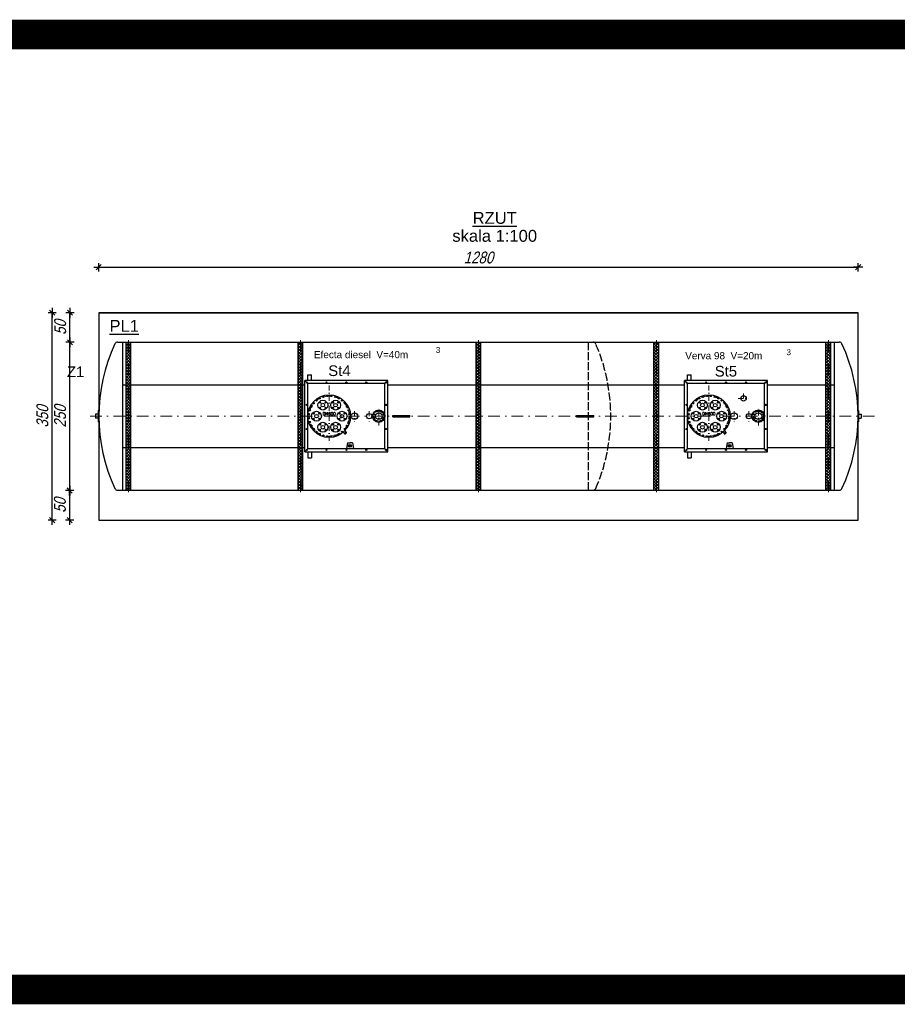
# Model space of a CAD drawing. Extents: x -2911 to 10058, y -5912 to -1002.
# Tile 11 of 43: x 2086 to 3565, y -2663 to -1002. Entities that reach past the tile are written whole.
import ezdxf
from ezdxf.enums import TextEntityAlignment as Align

# ---------------------------------------------------------------- set-up
doc = ezdxf.new("R2010")
doc.units = 0
doc.header["$LTSCALE"] = 1.125
doc.linetypes.add('ACAD_ISO02W100', pattern=[15, 12, -3])
doc.linetypes.add('DASHDOT', pattern=[1, 0.5, -0.25, 0, -0.25])
doc.layers.get('0').update_dxf_attribs({"linetype": 'CONTINUOUS'})
doc.layers.get('DEFPOINTS').update_dxf_attribs({"linetype": 'CONTINUOUS'})
doc.layers.add('--GT_Teksty średnie', color=152, linetype='CONTINUOUS', lineweight=15)
doc.layers.add('Layer2', color=7, linetype='DASHDOT', lineweight=13)
for name, color, linetype in [('--GT_Wymiary', 1, 'CONTINUOUS'), ('BZ_PRS', 2, 'CONTINUOUS'), ('BZ_WYM', 1, 'CONTINUOUS'), ('Layer1', 7, 'CONTINUOUS'), ('OBRYS', 7, 'CONTINUOUS')]:
    doc.layers.add(name, color=color, linetype=linetype)
doc.styles.add('BIKWYM', font='arial.ttf', dxfattribs={"width": 0.8, "oblique": 15})
doc.styles.add('ROMAND', font='ROMAND.SHX', dxfattribs={"height": 2.5})
doc.styles.add('ROMANS', font='arial.ttf', dxfattribs={"width": 0.8})
doc.styles.get("Standard").update_dxf_attribs({"font": 'arial.ttf'})
doc.dimstyles.new('BZ_KR_100', dxfattribs={"dimtxt": 20, "dimasz": 0.7, "dimexe": 7, "dimexo": 0, "dimgap": 0, "dimtad": 0, "dimdec": 1, "dimrnd": 0.5, "dimzin": 9, "dimdsep": 46, "dimtxsty": 'BIKWYM', "dimblk": 'WYM-KR', "dimcen": 0, "dimdle": 10, "dimclrd": 256, "dimclre": 256, "dimclrt": 256, "dimadec": 0, "dimazin": 0, "dimtfac": 0.033333, "dimtdec": 1, "dimtmove": 0, "dimatfit": 3, "dimldrblk": 'WYM-KR', "dimfxl": 7, "dimfxlon": 1, "dimtvp": 0.8, "dimtolj": 1, "dimarcsym": 0})

# ---------------------------------------------------------------- blocks, each defined once
blk = doc.blocks.new('WYM-KR')
at = {"linetype": 'ByBlock'}
blk.add_line((11.52, 0), (-11.52, 0), dxfattribs=at)
at = {"color": 7, "linetype": 'ByBlock'}
blk.add_line((6.24, 6.24), (-6.24, -6.24), dxfattribs=at)
blk = doc.blocks.new('*D718')
at = {"layer": '--GT_Wymiary', "lineweight": -2}
for p, q in [((2176.9, -1796.4), (2162.9, -1796.4)), ((2169.9, -1845.6), (2169.9, -1797.1)), ((2176.9, -1846.3), (2162.9, -1846.3))]:
    blk.add_line(p, q, dxfattribs=at)
at = {"layer": 'DEFPOINTS', "color": 0}
for p in [(2169.9, -1796.4), (2252.5, -1796.4), (2252.5, -1846.3)]:
    blk.add_point(p, dxfattribs=at)
at = {"layer": '--GT_Wymiary', "linetype": 'ByBlock', "lineweight": -2, "xscale": 0.7, "yscale": 0.7, "zscale": 0.7}
for p, rotation in [((2169.9, -1796.4), 89.99553395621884), ((2169.9, -1846.3), 269.9955339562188)]:
    blk.add_blockref('WYM-KR', p, dxfattribs=dict(at, rotation=rotation))
at = {"layer": '--GT_Wymiary', "insert": (2153.5, -1821.4), "char_height": 20, "attachment_point": 5, "rotation": 89.9955, "style": 'BIKWYM'}
blk.add_mtext('\\A1;50', dxfattribs=at)
blk = doc.blocks.new('*D719')
at = {"layer": '--GT_Wymiary', "lineweight": -2}
for p, q in [((2177.4, -1546.2), (2163.4, -1546.2)), ((2169.9, -1795.6), (2170.4, -1546.9)), ((2176.9, -1796.3), (2162.9, -1796.3))]:
    blk.add_line(p, q, dxfattribs=at)
at = {"layer": 'DEFPOINTS', "color": 0}
for p in [(2170.4, -1546.2), (2253, -1546.3), (2252.5, -1796.4)]:
    blk.add_point(p, dxfattribs=at)
at = {"layer": '--GT_Wymiary', "linetype": 'ByBlock', "lineweight": -2, "xscale": 0.7, "yscale": 0.7, "zscale": 0.7}
for p, rotation in [((2170.4, -1546.2), 89.88670824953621), ((2169.9, -1796.3), 269.8867082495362)]:
    blk.add_blockref('WYM-KR', p, dxfattribs=dict(at, rotation=rotation))
at = {"layer": '--GT_Wymiary', "insert": (2153.8, -1671.2), "char_height": 20, "attachment_point": 5, "rotation": 89.8867, "style": 'BIKWYM'}
blk.add_mtext('\\A1;250', dxfattribs=at)
blk = doc.blocks.new('*D720')
at = {"layer": '--GT_Wymiary', "lineweight": -2}
for p, q in [((2177.4, -1496.4), (2163.4, -1496.4)), ((2170.4, -1545.5), (2170.4, -1497.1)), ((2177.4, -1546.2), (2163.4, -1546.2))]:
    blk.add_line(p, q, dxfattribs=at)
at = {"layer": 'DEFPOINTS', "color": 0}
for p in [(2170.4, -1496.4), (2218.9, -1496.4), (2177.4, -1546.2)]:
    blk.add_point(p, dxfattribs=at)
at = {"layer": '--GT_Wymiary', "linetype": 'ByBlock', "lineweight": -2, "xscale": 0.7, "yscale": 0.7, "zscale": 0.7}
for p, rotation in [((2170.4, -1496.4), 90), ((2170.4, -1546.2), 270)]:
    blk.add_blockref('WYM-KR', p, dxfattribs=dict(at, rotation=rotation))
at = {"layer": '--GT_Wymiary', "insert": (2154, -1521.3), "char_height": 20, "attachment_point": 5, "rotation": 90, "style": 'BIKWYM'}
blk.add_mtext('\\A1;50', dxfattribs=at)
blk = doc.blocks.new('*D722')
at = {"layer": '--GT_Wymiary', "lineweight": -2}
for p, q in [((2147.4, -1496.4), (2133.4, -1496.4)), ((2140.4, -1845.6), (2140.4, -1497.1)), ((2147.4, -1846.3), (2133.4, -1846.3))]:
    blk.add_line(p, q, dxfattribs=at)
at = {"layer": 'DEFPOINTS', "color": 0}
for p in [(2140.4, -1496.4), (2218.9, -1496.4), (2218.9, -1846.3)]:
    blk.add_point(p, dxfattribs=at)
at = {"layer": '--GT_Wymiary', "linetype": 'ByBlock', "lineweight": -2, "xscale": 0.7, "yscale": 0.7, "zscale": 0.7}
for p, rotation in [((2140.4, -1496.4), 90), ((2140.4, -1846.3), 270)]:
    blk.add_blockref('WYM-KR', p, dxfattribs=dict(at, rotation=rotation))
at = {"layer": '--GT_Wymiary', "insert": (2124, -1671.4), "char_height": 20, "attachment_point": 5, "rotation": 90, "style": 'BIKWYM'}
blk.add_mtext('\\A1;350', dxfattribs=at)
blk = doc.blocks.new('*D723')
at = {"layer": '--GT_Wymiary', "lineweight": -2}
for p, q in [((2218.9, -1426.7), (2218.9, -1412.7)), ((2219.6, -1419.7), (3498.4, -1419.7)), ((3499.1, -1426.7), (3499.1, -1412.7))]:
    blk.add_line(p, q, dxfattribs=at)
at = {"layer": 'DEFPOINTS', "color": 0}
for p in [(3499.1, -1419.7), (2218.9, -1496.4), (3499.1, -1496.4)]:
    blk.add_point(p, dxfattribs=at)
at = {"layer": '--GT_Wymiary', "linetype": 'ByBlock', "lineweight": -2, "xscale": 0.7, "yscale": 0.7, "zscale": 0.7, "rotation": 180}
blk.add_blockref('WYM-KR', (2218.9, -1419.7), dxfattribs=at)
at = {"layer": '--GT_Wymiary', "linetype": 'ByBlock', "lineweight": -2, "xscale": 0.7, "yscale": 0.7, "zscale": 0.7}
blk.add_blockref('WYM-KR', (3499.1, -1419.7), dxfattribs=at)
at = {"layer": '--GT_Wymiary', "insert": (2859, -1403.4), "char_height": 20, "attachment_point": 5, "style": 'BIKWYM'}
blk.add_mtext('\\A1;1280', dxfattribs=at)
blk = doc.blocks.new('A$C39EB701E')
for p, q in [((0, 18), (290, 18)), ((0, 18), (0, 0)), ((290, 18), (290, 0)), ((0, 0), (290, 0))]:
    blk.add_line(p, q)

msp = doc.modelspace()

# ---------------------------------------------------------------- hatches: boundary and pattern name
at = {"layer": 'Layer1', "lineweight": 9}
h = msp.add_hatch(dxfattribs=at)
h.set_pattern_fill('_USER', color=8, scale=3.5, angle=225, style=0, double=1, pattern_type=0)
h.set_pattern_definition([(225, (3885.1113, -1406.7674), (2.474874, -2.474874), []), (315, (3885.1113, -1406.7674), (2.474874, 2.474874), [])])
h.paths.add_polyline_path([(2272.95, -1670.89), (2268.95, -1670.89), (2268.95, -1618.28), (2272.95, -1618.28)])
h.paths.add_polyline_path([(2268.95, -1670.89), (2264.95, -1670.89), (2264.95, -1618.28), (2268.95, -1618.28)])
h.paths.add_polyline_path([(2272.95, -1723.51), (2268.95, -1723.51), (2268.95, -1670.89), (2272.95, -1670.89)])
h.paths.add_polyline_path([(2268.95, -1723.51), (2264.95, -1723.51), (2264.95, -1670.89), (2268.95, -1670.89)])
h.paths.add_polyline_path([(2272.95, -1618.28), (2268.95, -1618.28), (2268.95, -1545.87), (2268.95, -1545.85), (2272.95, -1545.85)])
h.paths.add_polyline_path([(2268.95, -1618.28), (2264.95, -1618.28), (2264.95, -1545.85), (2268.95, -1545.85)])
h.paths.add_polyline_path([(2264.95, -1795.85), (2268.95, -1795.85), (2268.95, -1723.51), (2264.95, -1723.51)])
h.paths.add_polyline_path([(2268.95, -1795.85), (2272.95, -1795.85), (2272.95, -1723.51), (2268.95, -1723.51)])
h = msp.add_hatch(dxfattribs=at)
h.set_pattern_fill('_USER', color=8, scale=3.5, angle=225, style=0, double=1, pattern_type=0)
h.set_pattern_definition([(315, (-3961.6827, -13364.0775), (-2.4748737, -2.4748737), []), (225, (-3961.6827, -13364.0775), (-2.4748737, 2.4748737), [])])
h.paths.add_polyline_path([(2562.96, -1670.83), (2558.96, -1670.83), (2558.96, -1618.21), (2562.96, -1618.21)])
h.paths.add_polyline_path([(2558.96, -1670.83), (2554.96, -1670.83), (2554.96, -1618.21), (2558.96, -1618.21)])
h.paths.add_polyline_path([(2562.96, -1723.44), (2558.96, -1723.44), (2558.96, -1670.83), (2562.96, -1670.83)])
h.paths.add_polyline_path([(2558.96, -1723.44), (2554.96, -1723.44), (2554.96, -1670.83), (2558.96, -1670.83)])
h.paths.add_polyline_path([(2558.96, -1795.87), (2554.96, -1795.87), (2554.96, -1723.44), (2558.96, -1723.44)])
h.paths.add_polyline_path([(2562.96, -1795.87), (2558.96, -1795.87), (2558.96, -1723.44), (2562.96, -1723.44)])
h.paths.add_polyline_path([(2558.95, -1545.86), (2554.96, -1545.86), (2554.96, -1618.21), (2558.96, -1618.21)])
h.paths.add_polyline_path([(2562.96, -1545.86), (2558.95, -1545.86), (2558.96, -1618.21), (2562.96, -1618.21)])
h = msp.add_hatch(dxfattribs=at)
h.set_pattern_fill('_USER', color=8, scale=3.5, angle=225, style=0, double=1, pattern_type=0)
h.set_pattern_definition([(225, (4075.114, -1406.7337), (2.474874, -2.474874), []), (315, (4075.114, -1406.7337), (2.474874, 2.474874), [])])
h.paths.add_polyline_path([(2862.95, -1670.85), (2858.95, -1670.85), (2858.95, -1618.24), (2862.95, -1618.24)])
h.paths.add_polyline_path([(2858.95, -1670.85), (2854.95, -1670.85), (2854.95, -1618.24), (2858.95, -1618.24)])
h.paths.add_polyline_path([(2862.95, -1723.47), (2858.95, -1723.47), (2858.95, -1670.85), (2862.95, -1670.85)])
h.paths.add_polyline_path([(2858.95, -1723.47), (2854.95, -1723.47), (2854.95, -1670.85), (2858.95, -1670.85)])
h.paths.add_polyline_path([(2854.95, -1545.84), (2858.95, -1545.84), (2858.95, -1618.24), (2854.95, -1618.24)])
h.paths.add_polyline_path([(2858.95, -1795.88), (2854.95, -1795.88), (2854.95, -1723.47), (2858.95, -1723.47)])
h.paths.add_polyline_path([(2862.95, -1795.88), (2858.95, -1795.88), (2858.95, -1723.47), (2862.95, -1723.47)])
h.paths.add_polyline_path([(2858.95, -1545.84), (2862.95, -1545.84), (2862.95, -1618.24), (2858.95, -1618.24)])
h = msp.add_hatch(dxfattribs=at)
h.set_pattern_fill('_USER', color=8, scale=3.5, angle=225, style=0, double=1, pattern_type=0)
h.set_pattern_definition([(225, (9679.5863, -13364.0775), (2.4748737, -2.4748737), []), (315, (9679.5863, -13364.0775), (2.4748737, 2.4748737), [])])
h.paths.add_polyline_path([(3154.95, -1670.83), (3158.95, -1670.83), (3158.95, -1618.21), (3154.95, -1618.21)])
h.paths.add_polyline_path([(3158.95, -1670.83), (3162.95, -1670.83), (3162.95, -1618.21), (3158.95, -1618.21)])
h.paths.add_polyline_path([(3154.95, -1723.44), (3158.95, -1723.44), (3158.95, -1670.83), (3154.95, -1670.83)])
h.paths.add_polyline_path([(3158.95, -1723.44), (3162.95, -1723.44), (3162.95, -1670.83), (3158.95, -1670.83)])
h.paths.add_polyline_path([(3158.95, -1795.87), (3162.95, -1795.87), (3162.95, -1723.44), (3158.95, -1723.44)])
h.paths.add_polyline_path([(3154.95, -1795.87), (3158.95, -1795.87), (3158.95, -1723.44), (3154.95, -1723.44)])
h.paths.add_polyline_path([(3158.95, -1545.86), (3162.95, -1545.86), (3162.95, -1618.21), (3158.95, -1618.21)])
h.paths.add_polyline_path([(3154.95, -1545.86), (3158.95, -1545.86), (3158.95, -1618.21), (3154.95, -1618.21)])
h = msp.add_hatch(dxfattribs=at)
h.set_pattern_fill('_USER', color=8, scale=3.5, angle=225, style=0, double=1, pattern_type=0)
h.set_pattern_definition([(225, (4085.1113, -1406.719), (2.474874, -2.474874), []), (315, (4085.1113, -1406.719), (2.474874, 2.474874), [])])
h.paths.add_polyline_path([(3444.95, -1670.79), (3448.95, -1670.79), (3448.95, -1618.18), (3444.95, -1618.18)])
h.paths.add_polyline_path([(3448.95, -1670.79), (3452.95, -1670.79), (3452.95, -1618.18), (3448.95, -1618.18)])
h.paths.add_polyline_path([(3444.95, -1723.41), (3448.95, -1723.41), (3448.95, -1670.79), (3444.95, -1670.79)])
h.paths.add_polyline_path([(3448.95, -1723.41), (3452.95, -1723.41), (3452.95, -1670.79), (3448.95, -1670.79)])
h.paths.add_polyline_path([(3448.95, -1795.82), (3444.95, -1795.82), (3444.95, -1723.41), (3448.95, -1723.41)])
h.paths.add_polyline_path([(3452.95, -1795.82), (3448.95, -1795.82), (3448.95, -1723.41), (3452.95, -1723.41)])
h.paths.add_polyline_path([(3448.95, -1545.87), (3452.95, -1545.87), (3452.95, -1618.18), (3448.95, -1618.18)])
h.paths.add_polyline_path([(3444.95, -1545.87), (3448.95, -1545.87), (3448.95, -1618.18), (3444.95, -1618.18)])

# ---------------------------------------------------------------- linework, layer by layer
at = {"layer": '--GT_Teksty średnie', "const_width": 50}
msp.add_lwpolyline([(2003.6, -2637.67), (5646, -2637.67), (5646, -1027.21), (2003.6, -1027.21)], close=True, dxfattribs=at)
at = {"color": 8}
for p, q in [((2714.45, -1669.95), (2743.45, -1669.95)), ((2714.45, -1671.75), (2714.45, -1669.95)), ((2714.45, -1671.75), (2743.45, -1671.75)), ((2743.45, -1671.75), (2743.45, -1669.95))]:
    msp.add_line(p, q, dxfattribs=at)
at = {"layer": 'BZ_PRS'}
msp.add_line((2218.95, -1496.38), (3499.09, -1496.38), dxfattribs=at)
msp.add_lwpolyline([(2218.95, -1846.33), (3499.09, -1846.33), (3499.09, -1496.38), (2218.95, -1496.38)], close=True, dxfattribs=at)
at = {"layer": 'Layer1', "color": 8}
for p, q in [((2250.73, -1545.85), (3467.17, -1545.85)), ((2258.95, -1545.85), (2258.95, -1795.85)), ((2264.95, -1795.85), (2264.95, -1545.85)), ((2272.95, -1795.85), (2272.95, -1545.85)), ((2554.96, -1795.85), (2554.96, -1545.86)), ((2562.96, -1795.85), (2562.96, -1545.86)), ((2854.95, -1795.88), (2854.95, -1545.84)), ((2862.95, -1795.88), (2862.95, -1545.84)), ((3154.95, -1795.85), (3154.95, -1545.86)), ((3162.95, -1795.85), (3162.95, -1545.86)), ((3444.95, -1795.82), (3444.95, -1545.87)), ((3452.95, -1795.82), (3452.95, -1545.87)), ((3458.95, -1545.87), (3458.95, -1795.82)), ((2571.45, -1600.85), (2577.45, -1600.85)), ((2571.45, -1610.85), (2571.45, -1600.85)), ((2577.45, -1610.85), (2577.45, -1600.85)), ((3211.45, -1600.85), (3217.45, -1600.85)), ((3211.45, -1610.85), (3211.45, -1600.85)), ((3217.45, -1610.85), (3217.45, -1600.85)), ((2566.45, -1618.29), (2258.95, -1618.29)), ((2706.45, -1610.85), (2566.45, -1610.85)), ((2566.45, -1730.85), (2566.45, -1610.85)), ((2566.45, -1610.85), (2571.45, -1615.85)), ((2701.45, -1615.85), (2571.45, -1615.85)), ((2571.45, -1725.85), (2571.45, -1615.85)), ((2706.45, -1610.85), (2701.45, -1615.85)), ((2701.45, -1725.85), (2701.45, -1615.85)), ((2706.45, -1730.85), (2706.45, -1610.85)), ((3206.45, -1618.29), (2706.45, -1618.29)), ((3346.45, -1610.85), (3206.45, -1610.85)), ((3206.45, -1730.85), (3206.45, -1610.85)), ((3206.45, -1610.85), (3211.45, -1615.85)), ((3341.45, -1615.85), (3211.45, -1615.85)), ((3211.45, -1725.85), (3211.45, -1615.85)), ((3346.45, -1610.85), (3341.45, -1615.85)), ((3341.45, -1725.85), (3341.45, -1615.85)), ((3346.45, -1730.85), (3346.45, -1610.85)), ((3458.95, -1618.29), (3346.45, -1618.29)), ((2213.51, -1667.55), (2213.51, -1674.15)), ((2218.01, -1667.55), (2213.51, -1667.55)), ((2218.01, -1667.55), (2213.51, -1667.55)), ((2218.01, -1674.15), (2213.51, -1674.15)), ((2218.01, -1674.15), (2213.51, -1674.15)), ((2218.95, -1661.1), (2218.01, -1661.1)), ((2218.01, -1661.1), (2218.01, -1680.6)), ((3498.95, -1661.1), (3499.89, -1661.1)), ((3499.89, -1661.1), (3499.89, -1680.6)), ((3499.89, -1667.55), (3504.39, -1667.55)), ((3499.89, -1667.55), (3504.39, -1667.55)), ((3499.89, -1674.15), (3504.39, -1674.15)), ((3499.89, -1674.15), (3504.39, -1674.15)), ((3504.39, -1667.55), (3504.39, -1674.15)), ((2218.95, -1680.6), (2218.01, -1680.6)), ((3498.95, -1680.6), (3499.89, -1680.6)), ((2633.69, -1700.9), (2631.46, -1698.31)), ((2634.39, -1700.95), (2636.67, -1699)), ((2636.72, -1698.29), (2634.49, -1695.7)), ((3273.69, -1700.9), (3271.46, -1698.31)), ((3274.39, -1700.95), (3276.67, -1699)), ((3276.72, -1698.29), (3274.49, -1695.7)), ((2258.95, -1723.45), (2566.45, -1723.45)), ((2566.45, -1730.85), (2571.45, -1725.85)), ((2701.45, -1725.85), (2571.45, -1725.85)), ((2638.31, -1715.58), (2636.45, -1725.2)), ((2638.31, -1715.58), (2642.5, -1715.58)), ((2646.69, -1715.58), (2642.5, -1715.58)), ((2646.69, -1715.58), (2648.56, -1725.2)), ((2706.45, -1730.85), (2701.45, -1725.85)), ((2706.45, -1723.45), (3206.45, -1723.45)), ((3206.45, -1730.85), (3211.45, -1725.85)), ((3341.45, -1725.85), (3211.45, -1725.85)), ((3278.31, -1715.58), (3276.45, -1725.2)), ((3278.31, -1715.58), (3282.5, -1715.58)), ((3286.69, -1715.58), (3282.5, -1715.58)), ((3286.69, -1715.58), (3288.56, -1725.2)), ((3346.45, -1730.85), (3341.45, -1725.85)), ((3346.45, -1723.45), (3458.95, -1723.45)), ((2566.45, -1730.85), (2706.45, -1730.85)), ((2571.45, -1730.85), (2571.45, -1740.85)), ((2571.45, -1740.85), (2577.45, -1740.85)), ((2577.45, -1730.85), (2577.45, -1740.85)), ((3206.45, -1730.85), (3346.45, -1730.85)), ((3211.45, -1730.85), (3211.45, -1740.85)), ((3211.45, -1740.85), (3217.45, -1740.85)), ((3217.45, -1730.85), (3217.45, -1740.85)), ((2250.73, -1795.85), (3467.17, -1795.85))]:
    msp.add_line(p, q, dxfattribs=at)
at = {"layer": 'Layer1', "color": 8, "linetype": 'ACAD_ISO02W100'}
msp.add_line((3043.95, -1545.84), (3043.95, -1795.84), dxfattribs=at)
at = {"layer": 'Layer1', "color": 8}
for points in [[(2643.8, -1720.68), (2642.5, -1719.38), (2641.2, -1720.68), (2642.5, -1721.98)], [(3283.8, -1720.68), (3282.5, -1719.38), (3281.2, -1720.68), (3282.5, -1721.98)]]:
    msp.add_lwpolyline(points, close=True, dxfattribs=at)
for centre, radius in [((2569.67, -1614.03), 1.02), ((2602.95, -1614.03), 1.02), ((2636.4, -1614.03), 1.02), ((2669.95, -1614.03), 1.02), ((2703.23, -1614.03), 1.02), ((3209.67, -1614.03), 1.02), ((3242.95, -1614.03), 1.02), ((3276.4, -1614.03), 1.02), ((3309.95, -1614.03), 1.02), ((3343.23, -1614.03), 1.02), ((2607.45, -1670.85), 36), ((2585.88, -1644.56), 0.9), ((2585.88, -1644.56), 0.9), ((2591.42, -1640.86), 0.9), ((2591.42, -1640.86), 0.9), ((2591.42, -1640.86), 0.9), ((2591.42, -1640.86), 0.9), ((2597.58, -1638.31), 0.9), ((2597.58, -1638.31), 0.9), ((2604.12, -1637.01), 0.9), ((2604.12, -1637.01), 0.9), ((2610.78, -1637.01), 0.9), ((2610.78, -1637.01), 0.9), ((2617.32, -1638.31), 0.9), ((2617.32, -1638.31), 0.9), ((2623.48, -1640.86), 0.9), ((2623.48, -1640.86), 0.9), ((2623.48, -1640.86), 0.9), ((2623.48, -1640.86), 0.9), ((2629.02, -1644.56), 0.9), ((2629.02, -1644.56), 0.9), ((2629.02, -1644.56), 0.9), ((2629.02, -1644.56), 0.9), ((3247.45, -1670.85), 36), ((3225.88, -1644.56), 0.9), ((3225.88, -1644.56), 0.9), ((3231.42, -1640.86), 0.9), ((3231.42, -1640.86), 0.9), ((3231.42, -1640.86), 0.9), ((3231.42, -1640.86), 0.9), ((3237.58, -1638.31), 0.9), ((3237.58, -1638.31), 0.9), ((3244.12, -1637.01), 0.9), ((3244.12, -1637.01), 0.9), ((3250.78, -1637.01), 0.9), ((3250.78, -1637.01), 0.9), ((3257.32, -1638.31), 0.9), ((3257.32, -1638.31), 0.9), ((3263.48, -1640.86), 0.9), ((3263.48, -1640.86), 0.9), ((3263.48, -1640.86), 0.9), ((3263.48, -1640.86), 0.9), ((3269.02, -1644.56), 0.9), ((3269.02, -1644.56), 0.9), ((3269.02, -1644.56), 0.9), ((3269.02, -1644.56), 0.9), ((3305.95, -1640.85), 4.5), ((2569.67, -1651.85), 1.02), ((2574.91, -1660.98), 0.9), ((2574.91, -1660.98), 0.9), ((2577.46, -1654.82), 0.9), ((2577.46, -1654.82), 0.9), ((2581.17, -1649.28), 0.9), ((2581.17, -1649.28), 0.9), ((2596.7, -1652.23), 8.25), ((2592.28, -1647.81), 0.9), ((2592.28, -1656.65), 0.9), ((2596.7, -1652.23), 3.05), ((2601.12, -1647.81), 0.9), ((2601.12, -1656.65), 0.9), ((2618.2, -1652.23), 8.25), ((2613.78, -1647.81), 0.9), ((2613.78, -1656.65), 0.9), ((2618.2, -1652.23), 3), ((2622.62, -1647.81), 0.9), ((2622.62, -1656.65), 0.9), ((2633.73, -1649.28), 0.9), ((2633.73, -1649.28), 0.9), ((2637.43, -1654.82), 0.9), ((2637.43, -1654.82), 0.9), ((2639.99, -1660.98), 0.9), ((2639.99, -1660.98), 0.9), ((2690.95, -1670.85), 10.5), ((2703.23, -1651.85), 1.02), ((3209.67, -1651.85), 1.02), ((3214.91, -1660.98), 0.9), ((3214.91, -1660.98), 0.9), ((3217.46, -1654.82), 0.9), ((3217.46, -1654.82), 0.9), ((3221.17, -1649.28), 0.9), ((3221.17, -1649.28), 0.9), ((3236.7, -1652.23), 8.25), ((3232.28, -1647.81), 0.9), ((3232.28, -1656.65), 0.9), ((3236.7, -1652.23), 3.05), ((3241.12, -1647.81), 0.9), ((3241.12, -1656.65), 0.9), ((3258.2, -1652.23), 8.25), ((3253.78, -1647.81), 0.9), ((3253.78, -1656.65), 0.9), ((3258.2, -1652.23), 3), ((3262.62, -1647.81), 0.9), ((3262.62, -1656.65), 0.9), ((3273.73, -1649.28), 0.9), ((3273.73, -1649.28), 0.9), ((3277.43, -1654.82), 0.9), ((3277.43, -1654.82), 0.9), ((3279.99, -1660.98), 0.9), ((3279.99, -1660.98), 0.9), ((3330.95, -1670.85), 10.5), ((3343.23, -1651.85), 1.02), ((2573.61, -1667.51), 0.9), ((2573.61, -1667.51), 0.9), ((2573.61, -1674.18), 0.9), ((2573.61, -1674.18), 0.9), ((2585.95, -1670.85), 8.25), ((2581.53, -1666.43), 0.9), ((2581.53, -1675.27), 0.9), ((2585.95, -1670.85), 3), ((2590.37, -1666.43), 0.9), ((2590.37, -1675.27), 0.9), ((2628.95, -1670.85), 8.25), ((2624.53, -1666.43), 0.9), ((2624.53, -1675.27), 0.9), ((2628.92, -1670.86), 3), ((2633.37, -1666.43), 0.9), ((2633.37, -1675.27), 0.9), ((2641.29, -1667.51), 0.9), ((2641.29, -1674.18), 0.9), ((2649.95, -1670.85), 5.7), ((2674.95, -1670.85), 4.5), ((2683.1, -1667.59), 0.75), ((2683.1, -1674.1), 0.75), ((2690.95, -1670.85), 5.7), ((2687.7, -1662.99), 0.75), ((2694.2, -1662.99), 0.75), ((2698.89, -1667.32), 0.75), ((2699.06, -1673.97), 0.75), ((3213.61, -1667.51), 0.9), ((3213.61, -1667.51), 0.9), ((3213.61, -1674.18), 0.9), ((3213.61, -1674.18), 0.9), ((3225.95, -1670.85), 8.25), ((3221.53, -1666.43), 0.9), ((3221.53, -1675.27), 0.9), ((3225.95, -1670.85), 3), ((3230.37, -1666.43), 0.9), ((3230.37, -1675.27), 0.9), ((3268.95, -1670.85), 8.25), ((3264.53, -1666.43), 0.9), ((3264.53, -1675.27), 0.9), ((3268.92, -1670.86), 3), ((3273.37, -1666.43), 0.9), ((3273.37, -1675.27), 0.9), ((3281.29, -1667.51), 0.9), ((3281.29, -1674.18), 0.9), ((3289.95, -1670.85), 5.7), ((3314.95, -1670.85), 4.5), ((3323.1, -1667.59), 0.75), ((3323.1, -1674.1), 0.75), ((3330.95, -1670.85), 5.7), ((3327.7, -1662.99), 0.75), ((3334.2, -1662.99), 0.75), ((3338.89, -1667.32), 0.75), ((3339.06, -1673.97), 0.75), ((2569.67, -1692.5), 1.02), ((2574.91, -1680.72), 0.9), ((2574.91, -1680.72), 0.9), ((2577.46, -1686.87), 0.9), ((2577.46, -1686.87), 0.9), ((2581.17, -1692.42), 0.9), ((2581.17, -1692.42), 0.9), ((2596.7, -1689.47), 8.25), ((2592.28, -1685.05), 0.9), ((2592.28, -1693.88), 0.9), ((2596.7, -1689.47), 3.05), ((2601.12, -1685.05), 0.9), ((2601.12, -1693.88), 0.9), ((2618.23, -1689.45), 8.25), ((2613.78, -1685.05), 0.9), ((2613.78, -1693.88), 0.9), ((2618.2, -1689.47), 3.05), ((2622.62, -1685.05), 0.9), ((2622.62, -1693.88), 0.9), ((2633.73, -1692.42), 0.9), ((2633.73, -1692.42), 0.9), ((2637.43, -1686.87), 0.9), ((2637.43, -1686.87), 0.9), ((2639.99, -1680.72), 0.9), ((2639.99, -1680.72), 0.9), ((2687.7, -1678.7), 0.75), ((2694.2, -1678.7), 0.75), ((2703.23, -1692.5), 1.02), ((3209.67, -1692.5), 1.02), ((3214.91, -1680.72), 0.9), ((3214.91, -1680.72), 0.9), ((3217.46, -1686.87), 0.9), ((3217.46, -1686.87), 0.9), ((3221.17, -1692.42), 0.9), ((3221.17, -1692.42), 0.9), ((3236.7, -1689.47), 8.25), ((3232.28, -1685.05), 0.9), ((3232.28, -1693.88), 0.9), ((3236.7, -1689.47), 3.05), ((3241.12, -1685.05), 0.9), ((3241.12, -1693.88), 0.9), ((3258.23, -1689.45), 8.25), ((3253.78, -1685.05), 0.9), ((3253.78, -1693.88), 0.9), ((3258.2, -1689.47), 3.05), ((3262.62, -1685.05), 0.9), ((3262.62, -1693.88), 0.9), ((3273.73, -1692.42), 0.9), ((3273.73, -1692.42), 0.9), ((3277.43, -1686.87), 0.9), ((3277.43, -1686.87), 0.9), ((3279.99, -1680.72), 0.9), ((3279.99, -1680.72), 0.9), ((3327.7, -1678.7), 0.75), ((3334.2, -1678.7), 0.75), ((3343.23, -1692.5), 1.02), ((2585.88, -1697.13), 0.9), ((2585.88, -1697.13), 0.9), ((2591.42, -1700.83), 0.9), ((2591.42, -1700.83), 0.9), ((2597.58, -1703.38), 0.9), ((2597.58, -1703.38), 0.9), ((2604.12, -1704.68), 0.9), ((2604.12, -1704.68), 0.9), ((2610.78, -1704.68), 0.9), ((2610.78, -1704.68), 0.9), ((2617.32, -1703.38), 0.9), ((2617.32, -1703.38), 0.9), ((2623.48, -1700.83), 0.9), ((2623.48, -1700.83), 0.9), ((2629.02, -1697.13), 0.9), ((2629.02, -1697.13), 0.9), ((2634.55, -1698.84), 0.5), ((3225.88, -1697.13), 0.9), ((3225.88, -1697.13), 0.9), ((3231.42, -1700.83), 0.9), ((3231.42, -1700.83), 0.9), ((3237.58, -1703.38), 0.9), ((3237.58, -1703.38), 0.9), ((3244.12, -1704.68), 0.9), ((3244.12, -1704.68), 0.9), ((3250.78, -1704.68), 0.9), ((3250.78, -1704.68), 0.9), ((3257.32, -1703.38), 0.9), ((3257.32, -1703.38), 0.9), ((3263.48, -1700.83), 0.9), ((3263.48, -1700.83), 0.9), ((3269.02, -1697.13), 0.9), ((3269.02, -1697.13), 0.9), ((3274.55, -1698.84), 0.5), ((2569.67, -1727.66), 1.02), ((2602.95, -1727.66), 1.02), ((2636.49, -1727.66), 1.02), ((2642.5, -1720.68), 2.3), ((2642.5, -1720.68), 1.8), ((2669.95, -1727.66), 1.02), ((2703.23, -1727.66), 1.02), ((3209.67, -1727.66), 1.02), ((3242.95, -1727.66), 1.02), ((3276.49, -1727.66), 1.02), ((3282.5, -1720.68), 2.3), ((3282.5, -1720.68), 1.8), ((3309.95, -1727.66), 1.02), ((3343.23, -1727.66), 1.02)]:
    msp.add_circle(centre, radius, dxfattribs=at)
for centre, radius, start, end in [((2506.19, -1670.85), 287.24, 154.86724, 205.13276), ((2250.73, -1550.85), 5, 89.99733, 156.50047), ((3467.17, -1550.85), 5, 23.5022, 89.99999), ((3211.71, -1670.85), 287.24, 334.86724, 25.13276), ((2634.07, -1700.58), 0.5, 220.73435, 310.73435), ((2636.34, -1698.62), 0.5, 310.73435, 40.73435), ((3274.07, -1700.58), 0.5, 220.73435, 310.73435), ((3276.34, -1698.62), 0.5, 310.73435, 40.73435), ((2250.86, -1790.64), 5.21, 205.00063, 268.50156), ((3467.17, -1790.85), 5, 270.00022, 336.49773)]:
    msp.add_arc(centre, radius, start, end, dxfattribs=at)
at = {"layer": 'Layer1', "color": 8, "ltscale": 30}
for centre, start, end in [((3052.17, -1550.84), 23.5022, 90), ((3052.17, -1790.84), 270, 336.4978)]:
    msp.add_arc(centre, 5, start, end, dxfattribs=at)
at = {"layer": 'Layer1', "color": 8, "linetype": 'ACAD_ISO02W100'}
msp.add_arc((2776.22, -1670.84), 305.91, 336.4978, 23.5022, dxfattribs=at)
at = {"layer": 'Layer2', "color": 8, "lineweight": 13, "ltscale": 35}
for p, q in [((2268.95, -1798.97), (2268.95, -1542.05)), ((2558.96, -1798.98), (2558.95, -1542.06)), ((2858.95, -1799), (2858.95, -1542.09)), ((3158.95, -1798.98), (3158.95, -1542.06)), ((3448.95, -1798.94), (3448.95, -1542.03)), ((2204.37, -1670.85), (3530.8, -1670.85))]:
    msp.add_line(p, q, dxfattribs=at)
at = {"layer": 'Layer2', "color": 8, "ltscale": 15}
for p, q in [((2607.45, -1619.38), (2607.45, -1720.61)), ((3247.45, -1619.38), (3247.45, -1720.61)), ((3297.14, -1640.85), (3314.5, -1640.85)), ((3305.95, -1632.36), (3305.95, -1648.4)), ((2690.95, -1686.8), (2690.95, -1653.04)), ((3330.95, -1686.8), (3330.95, -1653.04)), ((2649.95, -1662.36), (2649.95, -1679.72)), ((2674.95, -1662.36), (2674.95, -1679.72)), ((3289.95, -1662.36), (3289.95, -1679.72)), ((3314.95, -1662.36), (3314.95, -1679.72)), ((2633.42, -1699.82), (2635.69, -1697.86)), ((2635.53, -1699.98), (2633.57, -1697.7)), ((3273.42, -1699.82), (3275.69, -1697.86)), ((3275.53, -1699.98), (3273.57, -1697.7))]:
    msp.add_line(p, q, dxfattribs=at)
for centre, radius in [((2607.45, -1670.85), 34), ((3247.45, -1670.85), 34), ((2690.95, -1670.85), 8.5), ((3330.95, -1670.85), 8.5)]:
    msp.add_circle(centre, radius, dxfattribs=at)
at = {"layer": 'OBRYS', "color": 8}
for centre in [(2683.1, -1667.59), (2683.1, -1667.59), (3323.1, -1667.59), (3323.1, -1667.59)]:
    msp.add_circle(centre, 0.75, dxfattribs=at)

# ---------------------------------------------------------------- block references
at = {"layer": 'Layer1', "color": 8, "xscale": -0.1, "yscale": 0.1, "zscale": 0.1, "rotation": 180}
msp.add_blockref('A$C39EB701E', (3024.45, -1669.95), dxfattribs=at)

# ---------------------------------------------------------------- texts
at = {"layer": 'BZ_WYM', "color": 7, "ltscale": 0.1}
for s, p in [('%%uRZUT', (2886.42, -1346.46)), ('skala 1:100', (2886.42, -1376.72)), ('%%UPL1', (2261.86, -1528.59))]:
    msp.add_text(s, height=20, dxfattribs=at).set_placement(p, align=Align.CENTER)
at = {"layer": 'Layer1', "color": 8, "style": 'ROMANS'}
for s, height, p in [('Efecta diesel  V=40m', 12, (2581.75, -1573.03)), ('3', 10, (2787.1, -1564.18)), ('3', 10, (3378.19, -1567.98)), ('Verva 98  V=20m', 12, (3207.65, -1574.88)), ('Z1', 18, (2165.2, -1604.97)), ('St4', 18, (2605.8, -1603.14)), ('St5', 18, (3257.4, -1604))]:
    msp.add_text(s, height=height, dxfattribs=at).set_placement(p)
at = {"layer": 'Layer1', "color": 8, "char_height": 5, "width": 23.9208, "attachment_point": 3, "style": 'ROMAND'}
for insert in [(2618.48, -1664.28), (3258.48, -1664.28)]:
    msp.add_mtext('DN600', dxfattribs=dict(at, insert=insert))

# ---------------------------------------------------------------- dimensions: what is measured, and where the dimension line sits
at = {"layer": '--GT_Wymiary'}
dim = msp.add_linear_dim(base=(3499.09, -1419.73), p1=(2218.95, -1496.38), p2=(3499.09, -1496.38), dimstyle='BZ_KR_100', override={"dimtxsty": 'BIKWYM', "dimldrblk": 'WYM-KR'}, dxfattribs=at)
dim.commit()
dim.dimension.update_dxf_attribs({"geometry": '*D723', "text_midpoint": (2859.02, -1403.39)})
for base, p1, p2, picture, middle in [((2140.3517, -1496.384), (2218.9496, -1846.3333), (2218.9496, -1496.384), '*D722', (2124.0024, -1671.3587)), ((2170.36, -1496.38), (2177.36, -1546.18), (2218.95, -1496.38), '*D720', (2154.03, -1521.28))]:
    dim = msp.add_linear_dim(base=base, p1=p1, p2=p2, angle=90, dimstyle='BZ_KR_100', override={"dimtxsty": 'BIKWYM', "dimldrblk": 'WYM-KR'}, dxfattribs=at)
    dim.commit()
    dim.dimension.update_dxf_attribs({"geometry": picture, "text_midpoint": middle})
for p1, p2, picture, middle in [((2252.49, -1796.43), (2252.98, -1546.33), '*D719', (2153.78, -1671.19)), ((2252.48, -1846.33), (2252.49, -1796.43), '*D718', (2153.53, -1821.38))]:
    dim = msp.add_aligned_dim(p1=p1, p2=p2, distance=82.62, dimstyle='BZ_KR_100', override={"dimtxsty": 'BIKWYM', "dimldrblk": 'WYM-KR'}, dxfattribs=at)
    dim.commit()
    dim.dimension.update_dxf_attribs({"geometry": picture, "text_midpoint": middle})

doc.saveas('drawing.dxf')
